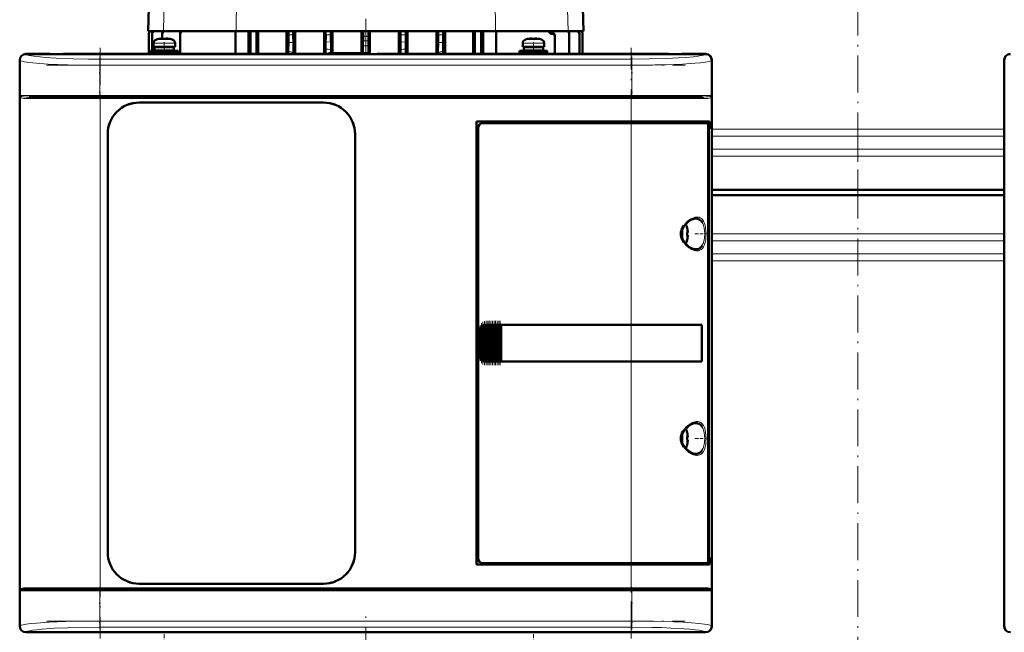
# Model space of a CAD drawing. Extents: x -1438 to 1837, y -1673 to 612.
# Tile 67 of 95: x -136 to 184, y 110 to 310. Entities that reach past the tile are written whole.
import ezdxf

# ---------------------------------------------------------------- set-up
doc = ezdxf.new("R2010")
doc.units = 0
doc.linetypes.add('DASHDOT', pattern=[18.5, 12, -3, 0.5, -3])

msp = doc.modelspace()

# ---------------------------------------------------------------- linework, layer by layer
at = {"color": 7, "linetype": 'DASHDOT', "lineweight": 18}
for p, q in [((136.79, 482.96), (136.79, 245.45)), ((-23.22, 365.41), (-23.22, 298.73)), ((-109.51, 300.5), (-109.51, 108.45)), ((63.09, 108.45), (63.09, 300.5)), ((-126.97, 294.83), (80.56, 294.83)), ((80.56, 284.98), (-126.98, 284.98)), ((-126.77, 283.98), (80.35, 283.98)), ((136.79, 275.46), (136.79, 21.79)), ((80.35, 124.98), (-126.77, 124.98)), ((-126.97, 123.98), (80.56, 123.98)), ((-23.21, 26.13), (-23.21, 118.14)), ((-126.97, 114.13), (80.56, 114.13))]:
    msp.add_line(p, q, dxfattribs=at)
at = {"color": 7, "lineweight": 18}
for p, q in [((-65.06, 352.86), (-65.35, 305.88)), ((18.62, 352.86), (18.91, 305.88)), ((-88.35, 330.03), (-88.97, 305.88)), ((41.91, 330.36), (42.53, 305.88)), ((-48.34, 304.72), (-46.77, 304.72)), ((0.34, 304.72), (1.91, 304.72)), ((36.57, 305.35), (37.78, 305.35)), ((-92.21, 301.96), (-88.74, 301.96)), ((-91.28, 303.2), (-88.73, 303.2)), ((-88.74, 301.96), (-88.71, 301.96)), ((-88.73, 303.2), (-88.71, 303.2)), ((-88.71, 303.2), (-86.14, 303.2)), ((-88.71, 301.96), (-85.21, 301.96)), ((-48.37, 302.22), (-46.75, 302.22)), ((-34.51, 302.34), (-36.26, 302.43)), ((-22.33, 302.73), (-24.11, 302.73)), ((-10.17, 302.43), (-11.93, 302.34)), ((0.31, 302.22), (1.93, 302.22)), ((27.79, 301.96), (31.26, 301.96)), ((28.72, 303.2), (31.27, 303.2)), ((31.26, 301.96), (31.29, 301.96)), ((31.27, 303.2), (31.29, 303.2)), ((31.29, 303.2), (33.86, 303.2)), ((31.29, 301.96), (34.79, 301.96)), ((-133.69, 298.45), (-133.62, 298.39)), ((87.2, 298.39), (87.27, 298.45)), ((-135.62, 296.39), (-135.68, 296.45)), ((-135.62, 284.98), (-135.62, 296.39)), ((-109.68, 296.82), (63.26, 296.82)), ((-109.68, 296.82), (-109.68, 294.83)), ((-109.68, 294.83), (-109.68, 284.98)), ((63.26, 294.83), (-109.68, 294.83)), ((63.26, 296.82), (63.26, 294.83)), ((63.26, 294.83), (63.26, 284.98)), ((89.26, 296.45), (89.2, 296.39)), ((89.2, 296.39), (89.2, 284.98)), ((184.38, 296.39), (184.32, 296.45)), ((-109.68, 284.98), (-135.62, 284.98)), ((-109.68, 284.98), (63.26, 284.98)), ((-109.68, 284.48), (-109.68, 284.98)), ((80.98, 284.98), (63.26, 284.98)), ((63.26, 284.48), (63.26, 284.98)), ((89.2, 284.98), (80.98, 284.98)), ((-135.44, 284.5), (-135.44, 124.46)), ((-133.08, 283.98), (-109.51, 283.98)), ((-109.51, 283.98), (-109.51, 284.48)), ((63.09, 283.98), (-109.51, 283.98)), ((-109.51, 283.98), (-109.51, 124.98)), ((63.09, 284.48), (63.09, 283.98)), ((63.09, 276.48), (63.09, 283.98)), ((63.09, 283.98), (86.66, 283.98)), ((89.02, 124.46), (89.02, 284.5)), ((63.09, 276.48), (63.09, 275.98)), ((63.09, 210.48), (63.09, 275.98)), ((89.29, 274.01), (136.79, 274.01)), ((136.79, 274.01), (184.29, 274.01)), ((136.79, 271.73), (89.29, 271.73)), ((184.29, 271.73), (136.79, 271.73)), ((89.29, 267.52), (136.79, 267.52)), ((136.79, 267.52), (184.29, 267.52)), ((136.79, 265.25), (89.29, 265.25)), ((184.29, 265.25), (136.79, 265.25)), ((84.06, 244.98), (84.1, 244.98)), ((86.15, 243.75), (86.19, 243.67)), ((79.86, 241.84), (79.86, 240.01)), ((81.11, 242.55), (81.11, 240)), ((79.86, 240.01), (79.86, 239.98)), ((79.86, 239.98), (79.86, 238.11)), ((81.11, 240), (81.11, 239.98)), ((81.11, 239.98), (81.11, 237.41)), ((89.29, 240.01), (136.79, 240.01)), ((89.29, 237.73), (136.79, 237.73)), ((136.79, 240.01), (184.29, 240.01)), ((136.79, 237.73), (184.29, 237.73)), ((84.11, 234.98), (84.06, 234.98)), ((86.19, 236.28), (86.15, 236.22)), ((89.29, 233.52), (136.79, 233.52)), ((136.79, 231.25), (89.29, 231.25)), ((136.79, 233.52), (184.29, 233.52)), ((184.29, 231.25), (136.79, 231.25)), ((13.84, 208.48), (13.79, 208.48)), ((13.84, 208.48), (13.84, 200.48)), ((14.01, 199.68), (14.01, 209.27)), ((14.3, 209.74), (14.3, 199.21)), ((14.46, 199.05), (14.46, 209.9)), ((14.81, 198.77), (14.81, 210.18)), ((14.97, 210.27), (14.97, 198.69)), ((15.32, 198.55), (15.32, 210.4)), ((15.48, 210.44), (15.48, 198.51)), ((15.83, 210.48), (15.83, 198.48)), ((15.99, 198.48), (15.99, 210.48)), ((16.34, 210.48), (16.34, 198.48)), ((16.5, 210.48), (16.5, 198.48)), ((16.85, 210.48), (16.85, 198.48)), ((17.01, 210.48), (17.01, 198.48)), ((17.36, 210.48), (17.36, 198.48)), ((17.52, 210.48), (17.52, 198.48)), ((17.87, 210.48), (17.87, 198.48)), ((18.03, 198.48), (18.03, 210.48)), ((18.38, 210.48), (18.38, 198.48)), ((18.54, 210.48), (18.54, 198.48)), ((18.89, 210.48), (18.89, 198.48)), ((19.05, 210.48), (19.05, 198.48)), ((19.4, 210.48), (19.4, 198.48)), ((19.56, 198.48), (19.56, 210.48)), ((19.91, 210.48), (19.91, 198.48)), ((20.07, 210.48), (20.07, 198.48)), ((20.42, 198.48), (20.42, 210.48)), ((20.58, 210.48), (20.58, 198.48)), ((63.09, 210.45), (63.09, 210.48)), ((63.09, 210.45), (63.09, 198.5)), ((13.84, 200.48), (13.79, 200.48)), ((63.09, 198.48), (63.09, 198.5)), ((63.09, 132.98), (63.09, 198.48)), ((81.11, 176.05), (81.11, 173.5)), ((84.06, 178.48), (84.1, 178.48)), ((86.15, 177.25), (86.19, 177.17)), ((79.86, 175.34), (79.86, 173.51)), ((79.86, 173.51), (79.86, 173.48)), ((79.86, 173.48), (79.86, 171.61)), ((81.11, 173.5), (81.11, 173.48)), ((81.11, 173.48), (81.11, 170.91)), ((86.19, 169.78), (86.15, 169.72)), ((84.11, 168.48), (84.06, 168.48)), ((63.09, 132.98), (63.09, 132.48)), ((63.09, 124.98), (63.09, 132.48)), ((-109.51, 124.98), (-133.08, 124.98)), ((-109.51, 124.98), (63.09, 124.98)), ((-109.51, 124.98), (-109.51, 124.48)), ((86.66, 124.98), (63.09, 124.98)), ((63.09, 124.98), (63.09, 124.48)), ((-135.62, 123.98), (-127.39, 123.98)), ((-135.62, 112.56), (-135.62, 123.98)), ((-127.39, 123.98), (-109.68, 123.98)), ((-109.68, 123.98), (-109.68, 124.48)), ((63.26, 123.98), (-109.68, 123.98)), ((-109.68, 123.98), (-109.68, 114.13)), ((63.26, 124.48), (63.26, 123.98)), ((63.26, 123.98), (63.26, 114.13)), ((63.26, 123.98), (89.2, 123.98)), ((89.2, 123.98), (89.2, 112.56)), ((-135.68, 112.5), (-135.62, 112.56)), ((-109.68, 114.13), (63.26, 114.13)), ((-109.68, 112.13), (-109.68, 114.13)), ((63.26, 112.13), (-109.68, 112.13)), ((63.26, 114.13), (63.26, 112.13)), ((89.2, 112.56), (89.26, 112.5)), ((184.32, 112.5), (184.38, 112.56)), ((-133.62, 110.57), (-133.69, 110.5)), ((87.27, 110.5), (87.2, 110.57))]:
    msp.add_line(p, q, dxfattribs=at)
at = {"color": 7, "lineweight": 50}
for p, q in [((-93.58, 320.48), (-93.97, 305.88)), ((47.15, 320.48), (47.53, 305.88)), ((-93.97, 305.88), (-88.97, 305.88)), ((-93.72, 305.01), (-93.72, 305.01)), ((-93.72, 298.48), (-93.72, 305.01)), ((-92.66, 305.07), (-92.66, 304.95)), ((-92.66, 299.53), (-92.66, 304.95)), ((-89.38, 304.92), (-89.38, 305.14)), ((-89.38, 303.53), (-89.38, 304.92)), ((-88.97, 305.88), (-65.35, 305.88)), ((-83.53, 304.91), (-83.53, 305.22)), ((-83.53, 298.48), (-83.53, 304.91)), ((-65.57, 298.48), (-65.57, 305.88)), ((-65.35, 305.88), (-48.35, 305.88)), ((-61.35, 298.48), (-61.35, 305.88)), ((-60.72, 305.88), (-60.72, 298.48)), ((-58.72, 298.48), (-58.72, 305.88)), ((-58.18, 298.48), (-58.18, 305.88)), ((-48.99, 298.48), (-48.99, 305.88)), ((-48.35, 305.88), (-48.35, 305.88)), ((-46.76, 305.88), (-48.35, 305.88)), ((-48.35, 305.88), (-48.34, 305.88)), ((-48.34, 305.88), (-46.77, 305.88)), ((-48.34, 305.88), (-48.34, 304.72)), ((-46.76, 305.88), (-46.77, 305.88)), ((-46.77, 305.88), (-46.77, 304.72)), ((-46.76, 305.88), (-36.25, 305.88)), ((-46.76, 305.88), (-46.76, 305.88)), ((-46.17, 298.48), (-46.17, 305.88)), ((-36.77, 298.48), (-36.77, 305.88)), ((-36.25, 305.9), (-36.25, 305.88)), ((-34.52, 305.9), (-36.25, 305.9)), ((-36.25, 305.9), (-36.25, 305.89)), ((-36.25, 305.89), (-36.25, 304.69)), ((-36.25, 305.89), (-34.53, 305.89)), ((-34.52, 305.9), (-34.53, 305.89)), ((-34.53, 305.89), (-34.53, 304.71)), ((-34.52, 305.9), (-34.52, 305.88)), ((-34.52, 305.88), (-24.11, 305.88)), ((-34.02, 298.73), (-34.02, 305.88)), ((-24.59, 298.73), (-24.59, 305.88)), ((-24.11, 305.9), (-24.11, 305.88)), ((-24.11, 305.9), (-22.33, 305.9)), ((-24.11, 305.9), (-24.1, 305.9)), ((-24.1, 305.9), (-24.1, 304.29)), ((-22.33, 305.9), (-24.1, 305.9)), ((-22.33, 305.9), (-22.33, 305.88)), ((-22.33, 305.9), (-22.33, 305.9)), ((-22.33, 305.9), (-22.33, 304.29)), ((-22.33, 305.88), (-11.91, 305.88)), ((-21.85, 298.47), (-21.85, 305.88)), ((-12.42, 298.48), (-12.42, 305.88)), ((-11.91, 305.9), (-11.91, 305.88)), ((-11.91, 305.9), (-10.18, 305.9)), ((-11.91, 305.9), (-11.91, 305.89)), ((-11.91, 305.89), (-11.91, 304.71)), ((-11.91, 305.89), (-10.19, 305.89)), ((-10.18, 305.9), (-10.19, 305.89)), ((-10.19, 305.89), (-10.19, 304.69)), ((-10.18, 305.9), (-10.18, 305.88)), ((-10.18, 305.88), (0.33, 305.88)), ((-9.66, 298.48), (-9.66, 305.88)), ((-0.27, 298.48), (-0.27, 305.88)), ((0.33, 305.88), (0.33, 305.88)), ((0.33, 305.88), (1.92, 305.88)), ((0.33, 305.88), (0.34, 305.88)), ((0.34, 305.88), (0.34, 304.72)), ((0.34, 305.88), (1.91, 305.88)), ((1.91, 305.88), (1.91, 304.72)), ((1.92, 305.88), (1.91, 305.88)), ((1.92, 305.88), (1.92, 305.88)), ((1.92, 305.88), (18.91, 305.88)), ((2.55, 298.48), (2.55, 305.88)), ((11.74, 298.48), (11.74, 305.88)), ((12.28, 298.48), (12.28, 305.88)), ((14.28, 305.88), (14.28, 298.48)), ((14.92, 305.88), (14.92, 298.48)), ((18.91, 305.88), (42.53, 305.88)), ((19.14, 298.48), (19.14, 305.88)), ((37.12, 305.05), (37.19, 305.05)), ((38.28, 304.06), (38.28, 304.34)), ((42.53, 305.88), (47.53, 305.88)), ((42.95, 304.92), (42.95, 305.14)), ((42.95, 298.48), (42.95, 304.92)), ((46.22, 305.07), (46.22, 304.95)), ((46.22, 298.48), (46.22, 304.95)), ((47.28, 305.01), (47.28, 305.01)), ((47.28, 298.48), (47.28, 305.01)), ((-92.21, 301.96), (-92.21, 300.83)), ((-90.63, 303.36), (-90.64, 303.37)), ((-89.21, 303.36), (-89.21, 303.51)), ((-88.21, 303.36), (-88.21, 303.51)), ((-86.78, 303.37), (-86.79, 303.36)), ((-85.21, 301.96), (-85.21, 300.83)), ((-48.37, 302.22), (-48.43, 299.35)), ((-46.75, 302.22), (-46.68, 298.93)), ((-24.12, 301.17), (-24.12, 298.73)), ((-22.32, 301.17), (-22.32, 298.73)), ((0.31, 302.22), (0.25, 298.93)), ((1.93, 302.22), (1.99, 299.35)), ((27.79, 301.96), (27.79, 300.83)), ((29.37, 303.36), (29.36, 303.37)), ((30.79, 303.36), (30.79, 303.51)), ((31.79, 303.36), (31.79, 303.51)), ((33.22, 303.37), (33.21, 303.36)), ((34.79, 301.96), (34.79, 300.83)), ((38.28, 298.48), (38.28, 304.06)), ((-133.71, 298.48), (-125.86, 298.48)), ((87.27, 298.45), (-133.69, 298.45)), ((-125.86, 298.48), (-125.85, 298.45)), ((-125.86, 298.47), (-121.56, 298.47)), ((-121.56, 298.48), (-23.86, 298.48)), ((-121.56, 298.45), (-121.56, 298.48)), ((-93.21, 299.53), (-88.71, 299.53)), ((-93.21, 299.53), (-93.21, 298.73)), ((-93.21, 298.73), (-88.71, 298.73)), ((-92.66, 298.48), (-92.66, 298.73)), ((-88.71, 300.83), (-92.21, 300.83)), ((-91.86, 300.73), (-88.71, 300.73)), ((-91.86, 299.63), (-91.86, 300.73)), ((-91.86, 299.63), (-88.71, 299.63)), ((-90.71, 300.73), (-90.71, 300.83)), ((-90.71, 299.53), (-90.71, 299.63)), ((-90.71, 298.48), (-90.71, 298.73)), ((-88.71, 300.83), (-85.21, 300.83)), ((-85.56, 300.73), (-88.71, 300.73)), ((-85.56, 299.63), (-88.71, 299.63)), ((-88.71, 299.53), (-84.21, 299.53)), ((-88.71, 298.73), (-84.21, 298.73)), ((-86.71, 300.83), (-86.71, 300.73)), ((-86.71, 299.63), (-86.71, 299.53)), ((-86.71, 298.73), (-86.71, 298.48)), ((-85.56, 300.73), (-85.56, 299.63)), ((-84.21, 299.53), (-84.21, 298.73)), ((-48.43, 299.35), (-48.44, 298.48)), ((-46.68, 298.93), (-46.67, 298.48)), ((-36.28, 298.48), (-36.28, 300.14)), ((-35.21, 298.73), (-35.46, 298.48)), ((-22.21, 298.73), (-35.21, 298.73)), ((-34.49, 298.73), (-34.49, 299.94)), ((-23.86, 298.48), (-23.85, 298.45)), ((-23.86, 298.47), (-19.56, 298.47)), ((-22.21, 298.73), (-21.95, 298.47)), ((-19.56, 298.48), (75.14, 298.48)), ((-19.56, 298.45), (-19.56, 298.48)), ((-11.95, 299.94), (-11.95, 298.48)), ((-10.15, 300.14), (-10.15, 298.48)), ((0.25, 298.93), (0.24, 298.48)), ((1.99, 299.35), (2, 298.48)), ((26.79, 299.53), (31.29, 299.53)), ((26.79, 299.53), (26.79, 298.73)), ((26.79, 298.73), (31.29, 298.73)), ((31.29, 300.83), (27.79, 300.83)), ((28.14, 300.73), (31.29, 300.73)), ((28.14, 299.63), (28.14, 300.73)), ((28.14, 299.63), (31.29, 299.63)), ((29.29, 300.73), (29.29, 300.83)), ((29.29, 299.53), (29.29, 299.63)), ((29.29, 298.48), (29.29, 298.73)), ((31.29, 300.83), (34.79, 300.83)), ((34.44, 300.73), (31.29, 300.73)), ((34.44, 299.63), (31.29, 299.63)), ((35.79, 299.53), (31.29, 299.53)), ((35.79, 298.73), (31.29, 298.73)), ((33.29, 300.83), (33.29, 300.73)), ((33.29, 299.63), (33.29, 299.53)), ((33.29, 298.73), (33.29, 298.48)), ((34.44, 300.73), (34.44, 299.63)), ((35.79, 299.53), (35.79, 298.73)), ((75.14, 298.48), (75.15, 298.45)), ((75.14, 298.47), (79.44, 298.47)), ((79.44, 298.48), (87.29, 298.48)), ((79.44, 298.45), (79.44, 298.48)), ((-135.71, 288.63), (-135.71, 296.48)), ((-135.68, 296.45), (-135.68, 112.5)), ((89.26, 112.5), (89.26, 296.45)), ((89.29, 296.48), (89.29, 288.63)), ((184.29, 288.63), (184.29, 296.48)), ((184.32, 296.45), (184.32, 112.5)), ((-135.68, 288.62), (-135.71, 288.63)), ((-135.7, 284.33), (-135.7, 288.63)), ((89.29, 288.63), (89.26, 288.62)), ((89.29, 288.63), (89.29, 284.33)), ((184.32, 288.62), (184.29, 288.63)), ((184.3, 284.33), (184.3, 288.63)), ((-135.71, 208.63), (-135.71, 284.33)), ((-135.71, 284.33), (-135.68, 284.33)), ((-132.62, 284.48), (-109.51, 284.48)), ((-109.51, 284.48), (63.09, 284.48)), ((-96.91, 282.68), (-36.91, 282.68)), ((-96.91, 282.68), (-36.91, 282.68)), ((63.09, 284.48), (86.21, 284.48)), ((89.26, 284.33), (89.29, 284.33)), ((89.29, 284.33), (89.29, 210.63)), ((184.29, 208.63), (184.29, 284.33)), ((184.29, 284.33), (184.32, 284.33)), ((12.79, 132.48), (12.79, 276.48)), ((12.79, 276.48), (63.09, 276.48)), ((63.09, 275.98), (14.79, 275.98)), ((88.5, 276.48), (63.09, 276.48)), ((63.09, 275.98), (87.84, 275.98)), ((88.19, 275.98), (87.85, 275.98)), ((88.19, 276.48), (88.19, 275.98)), ((88.5, 274.18), (88.5, 276.48)), ((-107.11, 136.48), (-107.11, 272.48)), ((-26.71, 272.48), (-26.71, 136.48)), ((-26.71, 272.48), (-26.71, 136.48)), ((13.29, 274.48), (13.29, 134.47)), ((88.13, 133.94), (88.13, 275.01)), ((88.13, 274.18), (88.5, 274.18)), ((88.13, 274.14), (88.26, 274.14)), ((88.5, 274.18), (88.26, 274.14)), ((88.26, 274.14), (88.26, 134.81)), ((89.29, 254.32), (136.79, 254.32)), ((136.79, 254.32), (184.29, 254.32)), ((136.79, 252.63), (89.29, 252.63)), ((184.29, 252.63), (136.79, 252.63)), ((81.26, 241.9), (81.27, 241.91)), ((81.41, 240.48), (81.26, 240.48)), ((81.41, 239.48), (81.26, 239.48)), ((81.27, 238.05), (81.26, 238.05)), ((-135.68, 208.62), (-135.71, 208.63)), ((-135.7, 204.33), (-135.7, 208.63)), ((13.79, 200.48), (13.79, 208.48)), ((14.16, 199.38), (14.16, 209.57)), ((14.3, 209.74), (14.46, 209.9)), ((14.67, 198.85), (14.67, 210.1)), ((14.81, 210.18), (14.97, 210.27)), ((15.18, 198.59), (15.18, 210.37)), ((15.32, 210.4), (15.48, 210.44)), ((15.69, 210.47), (15.83, 210.48)), ((15.69, 198.48), (15.69, 210.47)), ((15.86, 210.48), (15.8, 210.48)), ((15.86, 210.48), (15.83, 210.48)), ((15.86, 210.48), (15.99, 210.48)), ((16.2, 210.48), (15.99, 210.48)), ((16.2, 198.48), (16.2, 210.48)), ((16.34, 210.48), (16.2, 210.48)), ((16.34, 210.48), (16.42, 210.48)), ((16.42, 210.48), (16.5, 210.48)), ((16.71, 210.48), (16.5, 210.48)), ((16.71, 198.48), (16.71, 210.48)), ((16.85, 210.48), (16.71, 210.48)), ((16.85, 210.48), (16.93, 210.48)), ((16.93, 210.48), (17.01, 210.48)), ((17.22, 210.48), (17.01, 210.48)), ((17.22, 198.48), (17.22, 210.48)), ((17.36, 210.48), (17.22, 210.48)), ((17.36, 210.48), (17.44, 210.48)), ((17.44, 210.48), (17.52, 210.48)), ((17.73, 210.48), (17.52, 210.48)), ((17.73, 198.48), (17.73, 210.48)), ((17.87, 210.48), (17.73, 210.48)), ((17.87, 210.48), (17.95, 210.48)), ((17.95, 210.48), (18.03, 210.48)), ((18.24, 210.48), (18.03, 210.48)), ((18.24, 198.48), (18.24, 210.48)), ((18.38, 210.48), (18.24, 210.48)), ((18.38, 210.48), (18.46, 210.48)), ((18.46, 210.48), (18.54, 210.48)), ((18.75, 210.48), (18.54, 210.48)), ((18.75, 198.48), (18.75, 210.48)), ((18.89, 210.48), (18.75, 210.48)), ((18.89, 210.48), (18.97, 210.48)), ((18.97, 210.48), (19.05, 210.48)), ((19.26, 210.48), (19.05, 210.48)), ((19.26, 198.48), (19.26, 210.48)), ((19.4, 210.48), (19.26, 210.48)), ((19.4, 210.48), (19.48, 210.48)), ((19.48, 210.48), (19.56, 210.48)), ((19.77, 210.48), (19.56, 210.48)), ((19.77, 198.48), (19.77, 210.48)), ((19.91, 210.48), (19.77, 210.48)), ((19.91, 210.48), (19.99, 210.48)), ((19.99, 210.48), (20.07, 210.48)), ((20.28, 210.48), (20.07, 210.48)), ((20.28, 198.48), (20.28, 210.48)), ((20.42, 210.48), (20.28, 210.48)), ((20.42, 210.48), (20.49, 210.48)), ((20.49, 210.48), (20.58, 210.48)), ((20.75, 210.48), (20.58, 210.48)), ((20.75, 210.48), (20.75, 198.48)), ((20.79, 210.48), (20.75, 210.48)), ((20.79, 210.48), (63.09, 210.48)), ((20.82, 210.45), (20.79, 210.48)), ((20.82, 210.45), (63.09, 210.45)), ((20.82, 198.5), (20.82, 210.45)), ((20.82, 210.45), (63.09, 210.45)), ((86.08, 210.48), (63.09, 210.48)), ((65.06, 210.45), (63.09, 210.45)), ((65.03, 210.45), (63.09, 210.45)), ((69.46, 210.45), (65.03, 210.45)), ((72.15, 210.45), (69.46, 210.45)), ((79.74, 210.44), (72.81, 210.45)), ((86.08, 210.48), (85.76, 210.42)), ((86.01, 198.53), (86.01, 210.42)), ((86.08, 210.48), (86.08, 198.48)), ((89.29, 210.63), (89.26, 210.62)), ((89.29, 210.63), (89.29, 206.33)), ((184.32, 208.62), (184.29, 208.63)), ((184.3, 204.33), (184.3, 208.63)), ((89.26, 206.33), (89.29, 206.33)), ((89.29, 206.33), (89.29, 124.63)), ((-135.71, 124.63), (-135.71, 204.33)), ((-135.71, 204.33), (-135.68, 204.33)), ((184.29, 124.63), (184.29, 204.33)), ((184.29, 204.33), (184.32, 204.33)), ((14.46, 199.05), (14.3, 199.21)), ((14.97, 198.69), (14.81, 198.77)), ((15.48, 198.51), (15.32, 198.55)), ((15.83, 198.48), (15.69, 198.48)), ((15.86, 198.48), (15.8, 198.48)), ((15.83, 198.48), (15.86, 198.48)), ((15.86, 198.48), (15.99, 198.48)), ((16.2, 198.48), (15.99, 198.48)), ((16.34, 198.48), (16.2, 198.48)), ((16.34, 198.48), (16.42, 198.48)), ((16.42, 198.48), (16.5, 198.48)), ((16.71, 198.48), (16.5, 198.48)), ((16.85, 198.48), (16.71, 198.48)), ((16.85, 198.48), (16.93, 198.48)), ((16.93, 198.48), (17.01, 198.48)), ((17.22, 198.48), (17.01, 198.48)), ((17.36, 198.48), (17.22, 198.48)), ((17.36, 198.48), (17.44, 198.48)), ((17.44, 198.48), (17.52, 198.48)), ((17.73, 198.48), (17.52, 198.48)), ((17.87, 198.48), (17.73, 198.48)), ((17.87, 198.48), (17.95, 198.48)), ((17.95, 198.48), (18.03, 198.48)), ((18.24, 198.48), (18.03, 198.48)), ((18.38, 198.48), (18.24, 198.48)), ((18.38, 198.48), (18.46, 198.48)), ((18.46, 198.48), (18.54, 198.48)), ((18.75, 198.48), (18.54, 198.48)), ((18.89, 198.48), (18.75, 198.48)), ((18.89, 198.48), (18.97, 198.48)), ((18.97, 198.48), (19.05, 198.48)), ((19.26, 198.48), (19.05, 198.48)), ((19.4, 198.48), (19.26, 198.48)), ((19.4, 198.48), (19.48, 198.48)), ((19.48, 198.48), (19.56, 198.48)), ((19.77, 198.48), (19.56, 198.48)), ((19.91, 198.48), (19.77, 198.48)), ((19.91, 198.48), (19.99, 198.48)), ((19.99, 198.48), (20.07, 198.48)), ((20.28, 198.48), (20.07, 198.48)), ((20.42, 198.48), (20.28, 198.48)), ((20.42, 198.48), (20.49, 198.48)), ((20.49, 198.48), (20.58, 198.48)), ((20.75, 198.48), (20.58, 198.48)), ((20.75, 198.48), (20.79, 198.48)), ((20.79, 198.48), (20.82, 198.5)), ((63.09, 198.48), (20.79, 198.48)), ((20.82, 198.5), (63.09, 198.5)), ((63.09, 198.5), (65.06, 198.5)), ((86.08, 198.48), (63.09, 198.48)), ((65.03, 198.5), (68.82, 198.5)), ((69.46, 198.5), (72.15, 198.5)), ((72.15, 198.5), (72.32, 198.5)), ((86.08, 198.48), (85.76, 198.53)), ((81.26, 175.4), (81.27, 175.41)), ((81.41, 173.98), (81.26, 173.98)), ((81.41, 172.98), (81.26, 172.98)), ((81.27, 171.55), (81.26, 171.55)), ((88.13, 134.81), (88.26, 134.81)), ((88.5, 134.78), (88.13, 134.78)), ((88.26, 134.81), (88.5, 134.78)), ((88.5, 132.48), (88.5, 134.78)), ((63.09, 132.48), (12.79, 132.48)), ((14.79, 132.98), (63.09, 132.98)), ((87.84, 132.98), (63.09, 132.98)), ((63.09, 132.48), (88.5, 132.48)), ((87.85, 132.98), (88.19, 132.98)), ((88.19, 132.98), (88.19, 132.48)), ((-36.91, 126.28), (-96.91, 126.28)), ((-135.68, 124.62), (-135.71, 124.63)), ((-135.7, 120.33), (-135.7, 124.63)), ((-132.62, 124.48), (-109.51, 124.48)), ((63.09, 124.48), (-109.51, 124.48)), ((86.21, 124.48), (63.09, 124.48)), ((89.29, 124.63), (89.26, 124.62)), ((89.29, 124.63), (89.29, 120.33)), ((184.32, 124.62), (184.29, 124.63)), ((184.3, 120.33), (184.3, 124.63)), ((-135.71, 112.48), (-135.71, 120.33)), ((-135.71, 120.33), (-135.68, 120.33)), ((89.26, 120.33), (89.29, 120.33)), ((89.29, 120.33), (89.29, 112.48)), ((184.29, 112.48), (184.29, 120.33)), ((184.29, 120.33), (184.32, 120.33)), ((-125.86, 110.48), (-133.71, 110.48)), ((87.27, 110.5), (-133.69, 110.5)), ((-125.85, 110.5), (-125.86, 110.48)), ((-121.56, 110.48), (-125.86, 110.48)), ((-121.56, 110.48), (-121.56, 110.5)), ((-23.86, 110.48), (-121.56, 110.48)), ((-23.85, 110.5), (-23.86, 110.48)), ((-19.56, 110.48), (-23.86, 110.48)), ((-19.56, 110.48), (-19.56, 110.5)), ((75.14, 110.48), (-19.56, 110.48)), ((75.15, 110.5), (75.14, 110.48)), ((79.44, 110.48), (75.14, 110.48)), ((79.44, 110.48), (79.44, 110.5)), ((87.29, 110.48), (79.44, 110.48))]:
    msp.add_line(p, q, dxfattribs=at)
at = {"color": 7, "linetype": 'DASHDOT', "lineweight": 18, "ltscale": 0.00078125}
msp.add_line((-89.71, 303.5), (-89.71, 303.54), dxfattribs=at)
at = {"color": 7, "linetype": 'DASHDOT', "lineweight": 18, "ltscale": 0.104372}
for p, q in [((-88.71, 302.3), (-88.71, 298.13)), ((31.29, 302.3), (31.29, 298.13))]:
    msp.add_line(p, q, dxfattribs=at)
at = {"color": 7, "linetype": 'DASHDOT', "lineweight": 18, "ltscale": 0.000927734}
for p, q in [((-87.71, 303.5), (-87.71, 303.54)), ((32.29, 303.5), (32.29, 303.54))]:
    msp.add_line(p, q, dxfattribs=at)
at = {"color": 7, "linetype": 'DASHDOT', "lineweight": 18, "ltscale": 0.000782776}
msp.add_line((30.29, 303.5), (30.29, 303.54), dxfattribs=at)
at = {"color": 7, "linetype": 'DASHDOT', "lineweight": 18, "ltscale": 0.342406}
for p, q in [((-109.68, 297.53), (-109.68, 283.83)), ((63.26, 297.53), (63.26, 283.83))]:
    msp.add_line(p, q, dxfattribs=at)
at = {"color": 7, "linetype": 'DASHDOT', "lineweight": 18, "ltscale": 0.000941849}
for p, q in [((81.41, 240.98), (81.45, 240.98)), ((81.41, 174.48), (81.45, 174.48))]:
    msp.add_line(p, q, dxfattribs=at)
at = {"color": 7, "linetype": 'DASHDOT', "lineweight": 18, "ltscale": 0.000793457}
for p, q in [((81.41, 238.98), (81.44, 238.98)), ((81.41, 172.48), (81.44, 172.48))]:
    msp.add_line(p, q, dxfattribs=at)
at = {"color": 7, "linetype": 'DASHDOT', "lineweight": 18, "ltscale": 0.08656}
for p, q in [((83.78, 239.98), (87.24, 239.98)), ((83.78, 173.48), (87.24, 173.48))]:
    msp.add_line(p, q, dxfattribs=at)
at = {"color": 7, "linetype": 'DASHDOT', "lineweight": 18, "ltscale": 0.34739}
msp.add_line((14.89, 197.53), (14.89, 211.42), dxfattribs=at)
at = {"color": 7, "linetype": 'DASHDOT', "lineweight": 18, "ltscale": 0.357763}
msp.add_line((15.4, 197.32), (15.4, 211.63), dxfattribs=at)
at = {"color": 7, "linetype": 'DASHDOT', "lineweight": 18, "ltscale": 0.36}
for p, q in [((15.91, 197.28), (15.91, 211.68)), ((16.42, 197.28), (16.42, 211.68)), ((16.93, 197.28), (16.93, 211.68)), ((17.44, 197.28), (17.44, 211.68)), ((17.95, 197.28), (17.95, 211.68)), ((18.47, 197.28), (18.47, 211.68)), ((18.98, 197.28), (18.98, 211.68)), ((19.49, 197.28), (19.49, 211.68)), ((20, 197.28), (20, 211.68)), ((20.5, 197.28), (20.5, 211.68))]:
    msp.add_line(p, q, dxfattribs=at)
at = {"color": 7, "linetype": 'DASHDOT', "lineweight": 18, "ltscale": 0.287631}
msp.add_line((13.94, 198.72), (13.94, 210.23), dxfattribs=at)
at = {"color": 7, "linetype": 'DASHDOT', "lineweight": 18, "ltscale": 0.325663}
msp.add_line((14.38, 197.96), (14.38, 210.99), dxfattribs=at)
at = {"color": 7, "linetype": 'DASHDOT', "lineweight": 18, "ltscale": 0.34239}
for p, q in [((-109.68, 125.12), (-109.68, 111.42)), ((63.26, 125.12), (63.26, 111.42))]:
    msp.add_line(p, q, dxfattribs=at)
at = {"color": 7, "linetype": 'DASHDOT', "lineweight": 18, "ltscale": 0.104369}
for p, q in [((-88.71, 106.65), (-88.71, 110.82)), ((31.29, 106.65), (31.29, 110.82))]:
    msp.add_line(p, q, dxfattribs=at)
at = {"color": 7, "lineweight": 50}
for points in [[(36.57, 305.35), (36.37, 305.61), (36.09, 305.81), (35.93, 305.88)], [(36.57, 305.35), (36.7, 305.19), (36.89, 305.09), (37.12, 305.05)], [(-89.21, 303.51), (-89.21, 303.51), (-89.21, 303.51), (-89.22, 303.52), (-89.24, 303.52), (-89.29, 303.53), (-89.43, 303.53), (-89.71, 303.51)], [(-89.21, 303.51), (-89.21, 303.51), (-89.21, 303.51), (-89.22, 303.52), (-89.26, 303.53)], [(-88.21, 303.51), (-88.21, 303.51), (-88.21, 303.51), (-88.2, 303.52), (-88.18, 303.52), (-88.12, 303.53), (-87.71, 303.51)], [(30.79, 303.51), (30.79, 303.51), (30.79, 303.51), (30.78, 303.52), (30.76, 303.52), (30.71, 303.53), (30.57, 303.53), (30.29, 303.51)], [(30.79, 303.51), (30.79, 303.51), (30.79, 303.51), (30.78, 303.52), (30.74, 303.53)], [(31.79, 303.51), (31.79, 303.51), (31.79, 303.51), (31.8, 303.52), (31.82, 303.52), (31.88, 303.53), (32.29, 303.51)], [(88.13, 275.01), (88.1, 275.45), (88.01, 275.8), (87.93, 275.94), (87.88, 275.97), (87.84, 275.98)], [(80.39, 242.7), (80.99, 243.39), (81.73, 244.04), (82.49, 244.52), (83.19, 244.82), (83.77, 244.96), (84.06, 244.98)], [(84.1, 244.98), (84.66, 244.91), (85.18, 244.71), (85.64, 244.38), (85.91, 244.09), (86.15, 243.75)], [(80.13, 237.21), (79.71, 237.92), (79.42, 238.66), (79.25, 239.42), (79.22, 239.99), (79.25, 240.55), (79.37, 241.12), (79.55, 241.67), (79.81, 242.22), (80.13, 242.74)], [(80.39, 237.25), (79.94, 237.95), (79.65, 238.62), (79.46, 239.36), (79.41, 240.1), (79.5, 240.83), (79.75, 241.6), (80.16, 242.36), (80.39, 242.7)], [(81.41, 240.98), (81.44, 240.65), (81.43, 240.53), (81.42, 240.49), (81.42, 240.48), (81.42, 240.48), (81.42, 240.48), (81.41, 240.48)], [(81.43, 240.69), (81.43, 240.51), (81.42, 240.49), (81.42, 240.48), (81.42, 240.48), (81.42, 240.48), (81.41, 240.48)], [(84.06, 234.98), (83.51, 235.04), (82.88, 235.24), (82.18, 235.61), (81.43, 236.15), (80.72, 236.85), (80.39, 237.25)], [(81.43, 239.26), (81.43, 239.41), (81.43, 239.46), (81.42, 239.47), (81.42, 239.47), (81.41, 239.48), (81.41, 239.48)], [(81.41, 238.98), (81.43, 239.17), (81.43, 239.41), (81.42, 239.46), (81.42, 239.47), (81.42, 239.48), (81.41, 239.48), (81.41, 239.48)], [(86.15, 236.22), (85.83, 235.77), (85.46, 235.42), (85.04, 235.18), (84.71, 235.06), (84.11, 234.98)], [(86.01, 210.42), (75.32, 210.45), (65.06, 210.45)], [(65.06, 198.5), (83.42, 198.52), (86.01, 198.53)], [(80.13, 170.71), (79.71, 171.42), (79.42, 172.16), (79.25, 172.92), (79.22, 173.49), (79.25, 174.05), (79.37, 174.62), (79.55, 175.17), (79.81, 175.72), (80.13, 176.24)], [(80.39, 170.75), (79.94, 171.45), (79.65, 172.12), (79.46, 172.86), (79.41, 173.6), (79.5, 174.33), (79.75, 175.1), (80.16, 175.86), (80.39, 176.2)], [(80.39, 176.2), (80.99, 176.89), (81.73, 177.54), (82.49, 178.02), (83.19, 178.32), (83.77, 178.46), (84.06, 178.48)], [(84.1, 178.48), (84.66, 178.41), (85.18, 178.21), (85.64, 177.88), (85.91, 177.59), (86.15, 177.25)], [(81.41, 174.48), (81.44, 174.15), (81.43, 174.03), (81.42, 173.99), (81.42, 173.98), (81.42, 173.98), (81.42, 173.98), (81.41, 173.98)], [(81.43, 174.19), (81.43, 174.01), (81.42, 173.99), (81.42, 173.98), (81.42, 173.98), (81.42, 173.98), (81.41, 173.98)], [(81.43, 172.76), (81.43, 172.91), (81.43, 172.96), (81.42, 172.97), (81.42, 172.97), (81.41, 172.98), (81.41, 172.98)], [(81.41, 172.48), (81.43, 172.67), (81.43, 172.91), (81.42, 172.96), (81.42, 172.97), (81.42, 172.98), (81.41, 172.98), (81.41, 172.98)], [(84.06, 168.48), (83.51, 168.54), (82.88, 168.74), (82.18, 169.11), (81.43, 169.65), (80.72, 170.35), (80.39, 170.75)], [(86.15, 169.72), (85.83, 169.27), (85.46, 168.92), (85.04, 168.68), (84.71, 168.56), (84.11, 168.48)], [(87.84, 132.98), (87.9, 132.99), (87.94, 133.02), (88, 133.13), (88.09, 133.45), (88.13, 133.94)], [(-135.38, 124.22), (-135.2, 124.31), (-135.05, 124.35), (-134.67, 124.42), (-133.79, 124.46), (-132.62, 124.48)], [(86.21, 124.48), (87.67, 124.45), (88.46, 124.39), (88.65, 124.35), (88.96, 124.22)]]:
    msp.add_lwpolyline(points, dxfattribs=at)
at = {"color": 7, "lineweight": 18}
for points in [[(-109.68, 296.82), (-113.34, 296.84), (-118.34, 296.94), (-123.8, 297.15), (-127.44, 297.37), (-129.08, 297.51), (-131.13, 297.75), (-131.85, 297.86), (-132.67, 298.02), (-133.09, 298.13), (-133.48, 298.29), (-133.62, 298.39)], [(63.26, 296.82), (69.04, 296.87), (74.55, 297.02), (78.49, 297.2), (81.09, 297.38), (83.27, 297.58), (84.77, 297.76), (85.91, 297.95), (86.58, 298.1), (87.02, 298.27), (87.2, 298.39)], [(-109.68, 294.83), (-116.71, 294.89), (-120.1, 294.97), (-123.36, 295.08), (-126.4, 295.22), (-129.17, 295.4), (-131.44, 295.59), (-133.3, 295.81), (-134.28, 295.96), (-135.01, 296.13), (-135.49, 296.3), (-135.62, 296.39)], [(89.2, 296.39), (89.02, 296.28), (88.72, 296.17), (88.3, 296.06), (87.16, 295.85), (85.64, 295.65), (83.78, 295.48), (79.78, 295.21), (74.29, 294.99), (70.71, 294.9), (63.26, 294.83)], [(-132.62, 284.48), (-133.63, 284.49), (-134.43, 284.53), (-135.04, 284.61), (-135.26, 284.67), (-135.38, 284.74)], [(-134.83, 284.1), (-135.14, 284.2), (-135.26, 284.27)], [(-133.08, 283.98), (-133.98, 284), (-134.36, 284.03), (-134.83, 284.1)], [(88.96, 284.74), (88.68, 284.62), (88.06, 284.53), (87.43, 284.5), (86.21, 284.48)], [(88.41, 284.1), (87.94, 284.03), (87.56, 284), (86.66, 283.98)], [(88.85, 284.27), (88.73, 284.2), (88.41, 284.1)], [(80.13, 242.74), (80.57, 243.31), (81.08, 243.85), (81.36, 244.1), (82.14, 244.68), (82.48, 244.88), (83.03, 245.15)], [(84.48, 245.48), (84.8, 245.46), (85.11, 245.39), (85.51, 245.24), (85.88, 245), (86.22, 244.67), (86.57, 244.18)], [(86.19, 243.67), (86.45, 243.12), (86.7, 242.29), (86.78, 241.91), (86.9, 240.99), (86.95, 239.98)], [(86.57, 244.18), (86.87, 243.53), (87.1, 242.79), (87.27, 241.93), (87.38, 240.98), (87.41, 240.02), (87.38, 239.03), (87.28, 238.08), (87.11, 237.2), (86.87, 236.42), (86.57, 235.77)], [(86.95, 239.98), (86.88, 238.76), (86.77, 237.99), (86.69, 237.62), (86.47, 236.88), (86.19, 236.28)], [(86.57, 235.77), (86.23, 235.29), (85.84, 234.92), (85.4, 234.66), (84.95, 234.52), (84.48, 234.48)], [(80.13, 176.24), (80.57, 176.81), (81.08, 177.35), (81.36, 177.6), (82.14, 178.18), (82.48, 178.38), (83.03, 178.65)], [(84.48, 178.98), (84.8, 178.96), (85.11, 178.89), (85.51, 178.74), (85.88, 178.5), (86.22, 178.17), (86.57, 177.68)], [(86.19, 177.17), (86.45, 176.62), (86.7, 175.79), (86.78, 175.41), (86.9, 174.49), (86.95, 173.48)], [(86.57, 177.68), (86.87, 177.03), (87.1, 176.29), (87.27, 175.43), (87.38, 174.48), (87.41, 173.52), (87.38, 172.53), (87.28, 171.58), (87.11, 170.7), (86.87, 169.92), (86.57, 169.27)], [(86.95, 173.48), (86.88, 172.26), (86.77, 171.49), (86.69, 171.12), (86.47, 170.38), (86.19, 169.78)], [(86.57, 169.27), (86.23, 168.79), (85.84, 168.42), (85.4, 168.16), (84.95, 168.02), (84.48, 167.98)], [(-135.26, 124.68), (-134.98, 124.81), (-134.83, 124.85)], [(-134.83, 124.85), (-134.36, 124.93), (-133.98, 124.96), (-133.08, 124.98)], [(86.66, 124.98), (87.56, 124.96), (87.94, 124.93), (88.41, 124.85)], [(88.41, 124.85), (88.63, 124.79), (88.84, 124.68)], [(-135.62, 112.56), (-135.43, 112.68), (-135.14, 112.79), (-134.72, 112.9), (-133.58, 113.11), (-132.05, 113.3), (-130.2, 113.48), (-126.2, 113.74), (-120.71, 113.97), (-117.13, 114.05), (-109.68, 114.13)], [(-109.68, 112.13), (-115.02, 112.09), (-120.2, 111.96), (-124.55, 111.77), (-128.43, 111.5), (-130.09, 111.33), (-131.51, 111.15), (-132.41, 110.99), (-133.09, 110.82), (-133.5, 110.65), (-133.62, 110.57)], [(63.26, 114.13), (70.29, 114.06), (73.68, 113.98), (76.94, 113.87), (79.98, 113.73), (82.75, 113.56), (85.02, 113.37), (86.88, 113.15), (87.86, 112.99), (88.59, 112.83), (89.07, 112.65), (89.2, 112.56)], [(87.2, 110.57), (86.99, 110.71), (86.62, 110.84), (86.1, 110.97), (85.09, 111.15), (83.82, 111.32), (82.13, 111.49), (80.24, 111.64), (76, 111.87), (72.95, 111.99), (69.77, 112.07), (63.26, 112.13)]]:
    msp.add_lwpolyline(points, dxfattribs=at)
at = {"color": 7, "lineweight": 50}
for centre, radius, start, end in [((-92.72, 305.01), 1, 119.8653, 179.9932), ((-92.72, 305.01), 1, 120.0877, 179.9919), ((-91.65, 305.07), 1.01, 127.212, 179.994), ((-91.66, 304.95), 0.999, 112.6822, 180.0294), ((-88.34, 305.14), 1.05, 135.0846, 180.0184), ((-88.38, 304.92), 0.999, 106.2063, 180.0171), ((-82.33, 305.22), 1.21, 146.9647, 179.7831), ((-82.53, 304.91), 1.01, 106.4048, 179.9471), ((-173.29, 304.64), 124.95, 358.8887, 0.0352), ((79.53, 304.64), 126.3, 179.9652, 181.0994), ((-165.79, 304.63), 129.55, 359.0262, 0.0242), ((94.08, 304.64), 128.61, 179.9712, 181.0274), ((-161.06, 304.27), 136.96, 359.3554, 0.0072), ((114.63, 304.27), 136.96, 179.9928, 180.6446), ((-140.51, 304.64), 128.61, 358.9726, 0.0288), ((119.36, 304.63), 129.55, 179.9758, 180.9738), ((-125.97, 304.64), 126.3, 358.9006, 0.0348), ((126.85, 304.64), 124.95, 179.9648, 181.1113), ((37.28, 304.06), 1, 0.0556, 95.2047), ((38.23, 305.58), 0.503, 206.4644, 228.4227), ((37.11, 304.34), 1.17, 0.1312, 47.8341), ((41.95, 304.92), 0.999, 359.9829, 73.7937), ((41.9, 305.14), 1.05, 359.9816, 44.9154), ((45.22, 304.95), 0.999, 359.9706, 67.3178), ((45.22, 305.07), 1.01, 0.006, 52.788), ((46.28, 305.01), 1, 0.0068, 60.1347), ((46.28, 305.01), 1, 0.0081, 59.9123), ((-90.91, 301.96), 1.3, 106.6015, 180), ((-88.71, 294.58), 9, 102.3778, 106.6015), ((-88.71, 294.58), 8.99, 96.3897, 102.3492), ((-88.71, 294.58), 8.99, 96.3893, 102.3497), ((-89.25, 299.49), 4.04, 93.1681, 96.4904), ((-88.71, 293.47), 9.9, 89.9998, 92.8943), ((-88.71, 293.47), 9.9, 89.9998, 92.8943), ((-88.71, 293.46), 9.9, 87.106, 89.9999), ((-88.71, 293.46), 9.9, 87.106, 89.9999), ((-88.17, 299.49), 4.04, 83.5188, 86.8258), ((-88.71, 294.58), 8.99, 77.6503, 83.6107), ((-88.71, 294.58), 8.99, 77.6503, 83.6107), ((-88.71, 294.58), 9, 73.3984, 77.6222), ((-86.51, 301.96), 1.3, 0, 73.3984), ((95.11, 300.2), 131.4, 179.0279, 180.0253), ((-164.73, 300), 130.24, 359.9715, 1.0275), ((112.84, 301.19), 136.96, 179.3555, 180.0072), ((-159.27, 301.19), 136.96, 359.9928, 0.6445), ((118.29, 300), 130.24, 178.9725, 180.0285), ((-141.55, 300.2), 131.4, 359.9747, 0.9721), ((29.09, 301.96), 1.3, 106.6015, 180), ((31.29, 294.58), 9, 102.3778, 106.6015), ((31.29, 294.58), 8.99, 96.3897, 102.3492), ((31.29, 294.58), 8.99, 96.3893, 102.3497), ((30.73, 299.73), 3.8, 92.2845, 96.5812), ((31.29, 293.47), 9.9, 89.9998, 92.8943), ((31.29, 293.47), 9.9, 89.9998, 92.8943), ((31.29, 293.46), 9.9, 87.106, 89.9999), ((31.29, 293.46), 9.9, 87.106, 89.9999), ((31.83, 299.49), 4.04, 83.5188, 86.8258), ((31.29, 294.58), 8.99, 77.6503, 83.6107), ((31.29, 294.58), 8.99, 77.6503, 83.6107), ((31.29, 294.58), 9, 73.3984, 77.6222), ((33.49, 301.96), 1.3, 0, 73.3984), ((87.29, 296.48), 2, 0.0019, 89.9981), ((-96.91, 272.48), 10.2, 89.9994, 180.0006), ((-96.91, 272.48), 10.2, 89.9964, 110.6188), ((-36.91, 272.48), 10.2, 359.9994, 90.0006), ((-36.91, 272.47), 10.2, 68.5862, 90.0017), ((-96.9, 272.47), 10.21, 127.3888, 142.5021), ((-36.92, 272.47), 10.21, 37.3869, 52.5006), ((-36.59, 272.79), 9.75, 45.271, 47.7995), ((-36.6, 272.79), 9.76, 42.0196, 44.7187), ((-96.9, 272.47), 10.21, 158.5914, 179.9845), ((-96.91, 272.48), 10.2, 158.5851, 180.0015), ((-36.91, 272.48), 10.2, 359.9966, 20.6205), ((86.58, 282.74), 6.95, 281.3026, 283.4013), ((79.86, 242.18), 1.3, 16.6015, 47.3449), ((72.48, 239.98), 9, 12.3778, 16.6016), ((72.48, 239.98), 8.99, 6.3893, 12.3497), ((72.48, 239.98), 8.99, 6.3893, 12.3497), ((71.37, 239.98), 9.9, 357.106, 2.8938), ((71.37, 239.98), 9.9, 357.1058, 2.8956), ((79.86, 237.78), 1.3, 312.6467, 343.3985), ((72.48, 239.98), 9, 343.3984, 347.6222), ((72.48, 239.98), 8.99, 347.6508, 353.6103), ((72.48, 239.98), 8.99, 347.6503, 353.6107), ((15.95, 208.43), 2.11, 167.8165, 178.6973), ((16.23, 208.36), 2.4, 157.7792, 167.7124), ((15.93, 208.51), 2.06, 148.9704, 158.2673), ((15.79, 208.35), 2.04, 136.9534, 143.1617), ((15.83, 208.61), 1.89, 127.9225, 136.7729), ((15.92, 208.11), 2.35, 118.0492, 122.0459), ((15.81, 208.71), 1.77, 110.7187, 118.3943), ((15.92, 207.93), 2.55, 103.6061, 106.9099), ((15.83, 208.76), 1.71, 94.6829, 101.9834), ((15.93, 200.52), 2.09, 181.2163, 192.2146), ((16.31, 200.62), 2.48, 192.5872, 202.1762), ((15.93, 200.45), 2.06, 201.7327, 211.0296), ((15.79, 200.61), 2.04, 216.8383, 223.0466), ((15.83, 200.34), 1.89, 223.2271, 232.0775), ((15.92, 200.84), 2.35, 237.9541, 241.9508), ((15.81, 200.25), 1.77, 241.6057, 249.2813), ((15.92, 201.03), 2.55, 253.0901, 256.3939), ((15.83, 200.19), 1.71, 258.0166, 265.3171), ((79.86, 175.68), 1.3, 16.6015, 47.3449), ((72.48, 173.48), 9, 12.3778, 16.6016), ((72.48, 173.48), 8.99, 6.3893, 12.3497), ((72.48, 173.48), 8.99, 6.3893, 12.3497), ((71.37, 173.48), 9.9, 357.106, 2.8938), ((71.37, 173.48), 9.9, 357.1058, 2.8956), ((79.86, 171.28), 1.3, 312.6467, 343.3985), ((72.48, 173.48), 9, 343.3984, 347.6222), ((72.48, 173.48), 8.99, 347.6508, 353.6103), ((72.48, 173.48), 8.99, 347.6503, 353.6107), ((-96.91, 136.48), 10.2, 179.9994, 270.0006), ((-96.91, 136.48), 10.2, 179.9966, 200.6207), ((-36.91, 136.48), 10.2, 269.9994, 0.0006), ((-36.91, 136.48), 10.2, 338.5852, 0.0015), ((86.58, 126.21), 6.95, 76.5988, 78.6976), ((-96.9, 136.48), 10.21, 217.3871, 232.5019), ((-36.92, 136.48), 10.21, 307.3871, 322.5019), ((-96.91, 136.48), 10.2, 248.5852, 270.0015), ((-36.91, 136.48), 10.2, 269.9966, 290.6207)]:
    msp.add_arc(centre, radius, start, end, dxfattribs=at)
at = {"color": 7, "lineweight": 18}
for centre, radius, start, end in [((-33.21, 129.05), 175.66, 90.4296, 90.9893), ((-23.22, 167.52), 136.77, 89.6303, 90.3697), ((-13.22, 129.04), 175.67, 89.0107, 89.5704), ((37.32, 306.27), 1.22, 272.6186, 298.3408), ((-23.22, 407.69), 106.52, 269.5159, 270.4841), ((-21.24, 407.4), 111.42, 255.8761, 256.7985), ((-23, 408.05), 108.72, 262.9841, 263.9367), ((-23.43, 408.05), 108.72, 276.0633, 277.0159), ((-25.2, 407.4), 111.42, 283.2014, 284.1238), ((-134.73, 285.63), 1.1, 216.3282, 234.0516), ((-121.21, 289.94), 15.24, 198.9989, 200.9203), ((88.31, 285.63), 1.1, 305.9492, 323.6704), ((74.79, 289.94), 15.24, 339.0795, 341.0013), ((-134.95, 284.49), 0.492, 149.8643, 179.2151), ((-134.96, 284.7), 0.523, 202.7294, 234.4166), ((-132.55, 283.98), 0.528, 138.5071, 180.4704), ((-132.62, 284.04), 0.433, 90.6331, 138.6703), ((86.2, 284.04), 0.433, 41.3408, 89.3623), ((86.13, 283.98), 0.527, 359.5047, 41.4709), ((88.54, 284.7), 0.523, 305.573, 337.2571), ((88.53, 284.49), 0.492, 0.8497, 30.1599), ((84.68, 241.34), 4.15, 98.6386, 113.4614), ((84.44, 243), 2.48, 89.2584, 98.9171), ((83.88, 245.48), 0.598, 344.1695, 0.0866), ((85.72, 241.03), 6.77, 214.3253, 230.1489), ((85.74, 240.92), 6.7, 229.3786, 239.5375), ((85.1, 239.73), 5.35, 239.0877, 247.246), ((84.68, 238.61), 4.15, 246.5349, 261.3679), ((84.44, 236.96), 2.48, 261.0814, 270.7341), ((83.88, 234.48), 0.598, 359.9243, 15.8332), ((84.68, 174.84), 4.15, 98.6386, 113.4614), ((84.44, 176.5), 2.48, 89.2584, 98.9171), ((83.88, 178.98), 0.598, 344.1695, 0.0866), ((85.72, 174.53), 6.77, 214.3253, 230.1489), ((85.74, 174.42), 6.7, 229.3786, 239.5375), ((85.1, 173.23), 5.35, 239.0877, 247.246), ((84.68, 172.11), 4.15, 246.5349, 261.3679), ((84.44, 170.46), 2.48, 261.0814, 270.7341), ((83.88, 167.98), 0.598, 359.9243, 15.8332), ((-132.55, 124.97), 0.528, 179.529, 221.481), ((86.13, 124.97), 0.528, 318.5121, 0.4702), ((-121.21, 119.02), 15.24, 159.0795, 161.0013), ((-134.73, 123.32), 1.11, 125.9527, 143.6664), ((-135, 124.29), 0.472, 123.3932, 158.8378), ((-134.95, 124.46), 0.492, 180.7849, 210.1357), ((-132.62, 124.91), 0.433, 221.3324, 269.3679), ((86.2, 124.91), 0.433, 270.6333, 318.6759), ((88.58, 124.29), 0.471, 21.142, 56.6442), ((88.53, 124.46), 0.492, 329.8595, 359.2108), ((88.31, 123.32), 1.11, 36.3331, 54.0477), ((74.79, 119.02), 15.24, 18.9987, 20.9205)]:
    msp.add_arc(centre, radius, start, end, dxfattribs=at)
at = {"color": 7, "lineweight": 50}
for centre, major_axis, ratio, start_param, end_param in [((36.74, 304.95), (1.14, 0.02), 0.880808, 0.39413, 1.154832), ((-133.71, 296.48), (-1.41, -1.41), 0.999973, 3.927005, 5.497773), ((-133.68, 296.44), (1.42, -1.42), 0.995146, 2.358627, 3.924558), ((87.26, 296.44), (1.42, 1.42), 0.995146, 5.50022, 7.06615), ((186.29, 296.48), (-1.41, -1.41), 0.999973, 3.927005, 5.497773), ((186.32, 296.44), (1.42, -1.42), 0.995146, 2.358627, 3.924558), ((14.79, 274.47), (1.06, -1.06), 0.997265, 2.357564, 3.925621), ((14.79, 274.47), (1.06, -1.06), 0.997265, 2.357564, 3.925621), ((15.8, 208.48), (-2.01, 0), 0.996195, 4.712389, 6.283185), ((15.8, 200.48), (2.01, 0), 0.996195, 3.141593, 4.712389), ((14.79, 134.48), (1.06, 1.06), 0.997265, 2.357564, 3.925621), ((14.79, 134.48), (1.06, 1.06), 0.997265, 2.357564, 3.925621), ((-133.71, 112.48), (1.41, -1.41), 0.999973, 3.927005, 5.497773), ((-133.68, 112.51), (1.42, 1.42), 0.995146, 2.358627, 3.924558), ((87.26, 112.51), (1.42, -1.42), 0.995146, 5.50022, 7.06615), ((87.29, 112.48), (1.41, 1.41), 0.999973, 3.927005, 5.497773), ((186.29, 112.48), (1.41, -1.41), 0.999973, 3.927005, 5.497773), ((186.32, 112.51), (1.42, 1.42), 0.995146, 2.358627, 3.924558)]:
    msp.add_ellipse(centre, major_axis=major_axis, ratio=ratio, start_param=start_param, end_param=end_param, dxfattribs=at)
at = {"color": 7, "lineweight": 18}
for centre, major_axis, ratio, start_param, end_param in [((-133.62, 296.39), (-1.41, -1.41), 0.995146, 3.929424, 5.495354), ((87.2, 296.39), (1.41, -1.41), 0.995146, 0.787831, 2.353761), ((84.06, 245.48), (0, -0.5), 0.82263, 6.282749, 7.519795), ((84.06, 234.48), (0, -0.5), 0.822609, 1.904908, 3.141914), ((84.06, 178.98), (0, -0.5), 0.82263, 6.282749, 7.519795), ((84.06, 167.98), (0, -0.5), 0.822609, 1.904908, 3.141914), ((-133.62, 112.56), (-1.41, 1.41), 0.995146, 0.787831, 2.353761), ((87.2, 112.56), (-1.41, -1.41), 0.995146, 0.787831, 2.353761)]:
    msp.add_ellipse(centre, major_axis=major_axis, ratio=ratio, start_param=start_param, end_param=end_param, dxfattribs=at)

doc.saveas('drawing.dxf')
